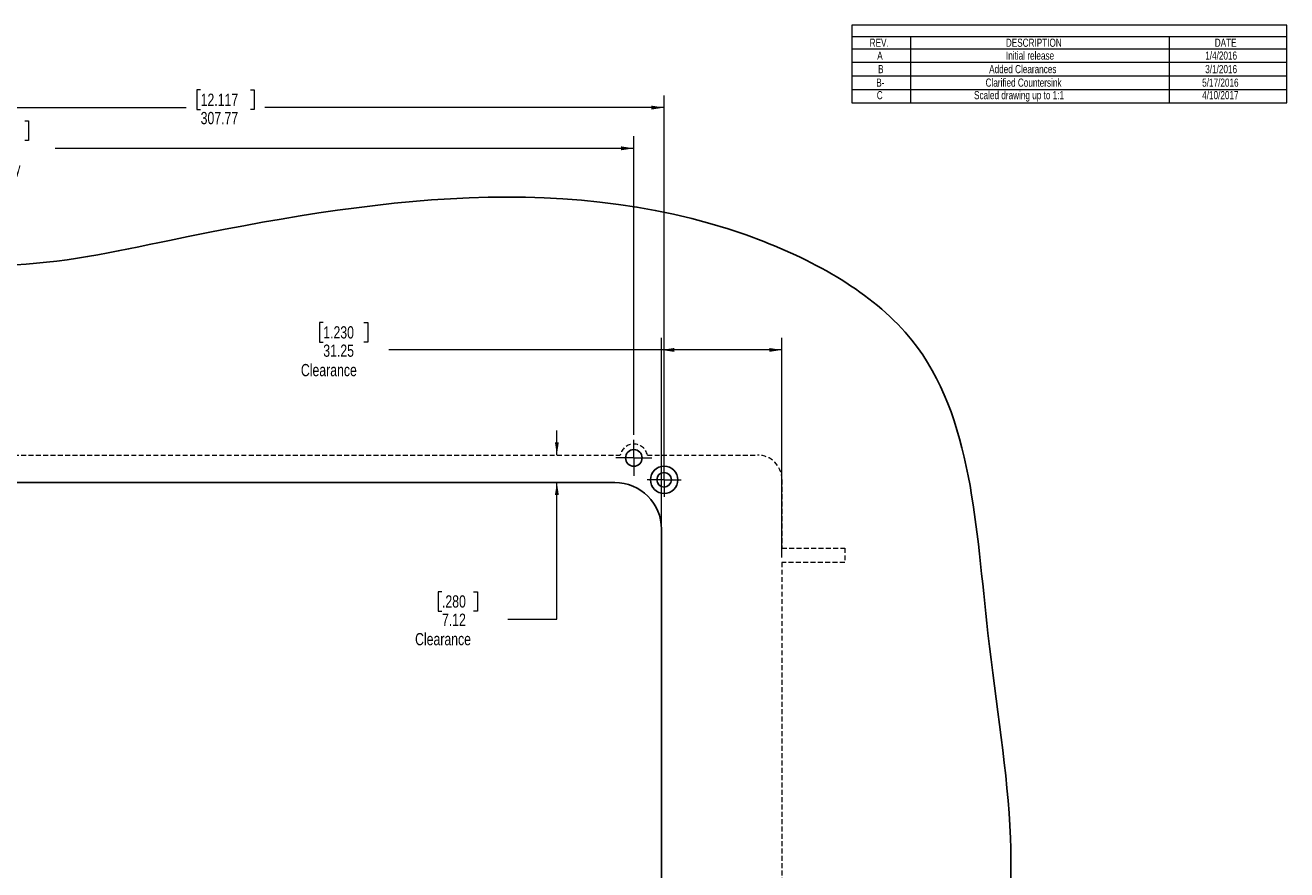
# Model space of a CAD drawing. Header units: millimetres. Extents: x 18 to 627, y 10 to 448.
# Tile 3 of 3: x 299 to 627, y 229 to 448. Entities that reach past the tile are written whole.
import ezdxf

# ---------------------------------------------------------------- set-up
doc = ezdxf.new("R2010")
doc.units = ezdxf.units.MM
doc.linetypes.add('HIDDEN', pattern=[1.905, 1.27, -0.635])
doc.styles.add('SLDTEXTSTYLE5', font='TXT', dxfattribs={"width": 0.75})
doc.dimstyles.new('SLDDIMSTYLE0', dxfattribs={"dimtxt": 3.175, "dimasz": 3.302, "dimexe": 0, "dimexo": 0.0625, "dimgap": 0.79375, "dimtad": 0, "dimtih": 1, "dimtoh": 1, "dimrnd": 1e-09, "dimzin": 12, "dimdsep": 46, "dimtxsty": 'SLDTEXTSTYLE5', "dimsah": 1, "dimcen": 0.09, "dimadec": 0, "dimazin": 3, "dimtfac": 1, "dimtofl": 0, "dimtmove": 0, "dimatfit": 3, "dimfxl": 1, "dimfrac": 2, "dimtolj": 1, "dimtzin": 12, "dimarcsym": 0})
doc.dimstyles.new('SLDDIMSTYLE3', dxfattribs={"dimtxt": 3.175, "dimasz": 3.302, "dimexe": 0, "dimexo": 0.0625, "dimgap": 0.79375, "dimtad": 0, "dimtih": 1, "dimtoh": 1, "dimrnd": 1e-09, "dimzin": 12, "dimdsep": 46, "dimtxsty": 'SLDTEXTSTYLE5', "dimsah": 1, "dimcen": 0.09, "dimadec": 0, "dimazin": 3, "dimtfac": 1, "dimtmove": 0, "dimatfit": 0, "dimfxl": 1, "dimfrac": 2, "dimtolj": 1, "dimtzin": 12, "dimarcsym": 0})

# ---------------------------------------------------------------- blocks, each defined once
blk = doc.blocks.new('SW_TABLEANNOTATION_0')
at = {"color": 0, "linetype": 'Continuous', "lineweight": 18}
for p, q in [((0, 0), (0, -20.16)), ((112.87, 0), (0, 0)), ((112.87, -20.16), (112.87, 0)), ((0, -2.95), (112.87, -2.95)), ((15.24, -2.95), (15.24, -6.13)), ((82.39, -2.95), (82.39, -6.13)), ((0, -6.13), (112.87, -6.13)), ((15.24, -6.13), (15.24, -20.16)), ((82.39, -6.13), (82.39, -20.16)), ((0, -9.63), (112.87, -9.63)), ((0, -13.14), (112.87, -13.14)), ((0, -16.65), (112.87, -16.65)), ((0, -20.16), (112.87, -20.16))]:
    blk.add_line(p, q, dxfattribs=at)
at = {"color": 0, "linetype": 'Continuous', "lineweight": 18, "attachment_point": 1, "style": 'SLDTEXTSTYLE5'}
for s, insert, char_height in [('REV.', (4.63, -3.48), 2.117), ('DESCRIPTION', (39.96, -3.48), 2.1167), ('DATE', (94.18, -3.48), 2.117), ('A', (6.58, -6.82), 2.12), ('Initial release', (39.99, -6.82), 2.1167), ('1/4/2016', (91.71, -6.82), 2.117), ('B', (6.81, -10.33), 2.12), ('Added Clearances', (35.63, -10.33), 2.1167), ('3/1/2016', (91.71, -10.33), 2.117), ('B-', (6.34, -13.84), 2.117), ('Clarified Countersink', (34.71, -13.84), 2.1167), ('5/17/2016', (90.92, -13.84), 2.117), ('C', (6.47, -17.09), 2.12), ('Scaled drawing up to 1:1', (31.71, -17.09), 2.1167), ('4/10/2017', (90.92, -17.09), 2.117)]:
    blk.add_mtext(s, dxfattribs=dict(at, insert=insert, char_height=char_height))
blk = doc.blocks.new('_D_6')
at = {"color": 7, "linetype": 'Continuous', "lineweight": 18}
for p, q in [((157.35, 331.56), (157.35, 430.08)), ((344.83, 431.48), (343.86, 431.48)), ((343.86, 431.48), (343.86, 426.44)), ((357.74, 431.48), (358.7, 431.48)), ((358.7, 431.48), (358.7, 426.44)), ((465.12, 331.56), (465.12, 430.08)), ((157.35, 426.91), (341.08, 426.91)), ((343.86, 426.44), (344.83, 426.44)), ((358.7, 426.44), (357.74, 426.44)), ((465.12, 426.91), (361.49, 426.91))]:
    blk.add_line(p, q, dxfattribs=at)
for points in [[(157.35, 426.91), (160.65, 426.4), (160.65, 427.42)], [(465.12, 426.91), (461.82, 427.42), (461.82, 426.4)]]:
    blk.add_solid(points, dxfattribs=at)
at = {"color": 7, "linetype": 'Continuous', "lineweight": 18, "char_height": 3.175, "attachment_point": 1, "style": 'SLDTEXTSTYLE5'}
for s, insert in [('12.117', (344.83, 430.53)), ('307.77', (344.83, 425.78))]:
    blk.add_mtext(s, dxfattribs=dict(at, insert=insert))
blk = doc.blocks.new('_D_7')
at = {"color": 7, "linetype": 'Continuous', "lineweight": 18}
for p, q in [((286.32, 423.43), (285.35, 423.43)), ((285.35, 423.43), (285.35, 418.39)), ((299.22, 423.43), (300.19, 423.43)), ((300.19, 423.43), (300.19, 418.39)), ((165.21, 341.94), (165.21, 419.51)), ((457.25, 341.94), (457.25, 419.51)), ((165.21, 416.33), (278.51, 416.33)), ((285.35, 418.39), (286.32, 418.39)), ((300.19, 418.39), (299.22, 418.39)), ((457.25, 416.33), (307.03, 416.33))]:
    blk.add_line(p, q, dxfattribs=at)
for points in [[(165.21, 416.33), (168.52, 415.83), (168.52, 416.84)], [(457.25, 416.33), (453.95, 416.84), (453.95, 415.83)]]:
    blk.add_solid(points, dxfattribs=at)
at = {"color": 7, "linetype": 'Continuous', "lineweight": 18, "char_height": 3.175, "attachment_point": 1, "style": 'SLDTEXTSTYLE5'}
for s, insert in [('11.498', (286.32, 422.48)), ('292.04', (286.32, 417.73)), ('for bezel only', (279.15, 412.69))]:
    blk.add_mtext(s, dxfattribs=dict(at, insert=insert))
blk = doc.blocks.new('_D_8')
at = {"color": 7, "linetype": 'Continuous', "lineweight": 18}
for p, q in [((376.65, 371.1), (375.69, 371.1)), ((375.69, 371.1), (375.69, 366.06)), ((387.21, 371.1), (388.18, 371.1)), ((388.18, 371.1), (388.18, 366.06)), ((464.44, 318.74), (464.44, 367.18)), ((495.69, 310.13), (495.69, 367.18)), ((375.69, 366.06), (376.65, 366.06)), ((388.18, 366.06), (387.21, 366.06)), ((464.44, 364.01), (393.66, 364.01)), ((495.69, 364.01), (464.44, 364.01))]:
    blk.add_line(p, q, dxfattribs=at)
for points in [[(464.44, 364.01), (467.74, 363.5), (467.74, 364.51)], [(495.69, 364.01), (492.38, 364.51), (492.38, 363.5)]]:
    blk.add_solid(points, dxfattribs=at)
at = {"color": 7, "linetype": 'Continuous', "lineweight": 18, "char_height": 3.175, "attachment_point": 1, "style": 'SLDTEXTSTYLE5'}
for s, insert in [('1.230', (376.65, 370.15)), ('31.25', (376.65, 365.4)), ('Clearance', (370.85, 360.36))]:
    blk.add_mtext(s, dxfattribs=dict(at, insert=insert))
blk = doc.blocks.new('_D_11')
at = {"color": 7, "linetype": 'Continuous', "lineweight": 18}
for p, q in [((437.28, 336.73), (437.28, 343.08)), ((437.28, 294.16), (437.28, 329.61)), ((407.46, 301.25), (406.49, 301.25)), ((406.49, 301.25), (406.49, 296.21)), ((415.67, 301.25), (416.64, 301.25)), ((416.64, 301.25), (416.64, 296.21)), ((406.49, 296.21), (407.46, 296.21)), ((416.64, 296.21), (415.67, 296.21)), ((424.58, 294.16), (437.28, 294.16))]:
    blk.add_line(p, q, dxfattribs=at)
for points in [[(437.28, 336.73), (437.79, 340.03), (436.77, 340.03)], [(437.28, 329.61), (436.77, 326.31), (437.79, 326.31)]]:
    blk.add_solid(points, dxfattribs=at)
at = {"color": 7, "linetype": 'Continuous', "lineweight": 18, "char_height": 3.175, "attachment_point": 1, "style": 'SLDTEXTSTYLE5'}
for s, insert in [('.280', (407.46, 300.31)), ('7.12', (407.46, 295.56)), ('Clearance', (400.48, 290.52))]:
    blk.add_mtext(s, dxfattribs=dict(at, insert=insert))
blk = doc.blocks.new('SW_CENTERMARKSYMBOL_3')
at = {"color": 0, "linetype": 'Continuous', "lineweight": 0}
for p, q in [((0, 2.54), (0, 4.43865)), ((-2.54, 0), (-4.43865, 0)), ((0, 0), (-2.54, 0)), ((0, 0), (0, 2.54)), ((0, 0), (0, -2.54)), ((0, 0), (2.54, 0)), ((2.54, 0), (4.43865, 0)), ((0, -2.54), (0, -4.43865))]:
    blk.add_line(p, q, dxfattribs=at)
blk = doc.blocks.new('SW_CENTERMARKSYMBOL_5')
at = {"color": 0, "linetype": 'Continuous', "lineweight": 0}
for p, q in [((0, 2.54), (0, 4.69265)), ((-2.54, 0), (-4.69265, 0)), ((0, 0), (-2.54, 0)), ((0, 0), (0, 2.54)), ((0, 0), (0, -2.54)), ((0, 0), (2.54, 0)), ((2.54, 0), (4.69265, 0)), ((0, -2.54), (0, -4.69265))]:
    blk.add_line(p, q, dxfattribs=at)

msp = doc.modelspace()

# ---------------------------------------------------------------- linework, layer by layer
at = {"color": 7, "linetype": 'HIDDEN', "lineweight": 18}
for p, q in [((168.724, 336.729), (453.744, 336.729)), ((460.764, 336.729), (489.337, 336.729)), ((495.686, 330.38), (495.686, 312.573)), ((495.686, 312.573), (512.009, 312.573)), ((512.009, 312.573), (512.009, 308.863)), ((512.009, 308.863), (495.686, 308.863)), ((495.686, 308.863), (495.686, 98.786))]:
    msp.add_line(p, q, dxfattribs=at)
at = {"color": 7, "linetype": 'Continuous', "lineweight": 25}
for p, q in [((452.294, 329.611), (170.174, 329.611)), ((464.438, 111.699), (464.438, 317.467))]:
    msp.add_line(p, q, dxfattribs=at)
for centre, radius in [((457.254, 335.978), 2.153), ((465.121, 330.294), 3.543), ((465.121, 330.294), 1.899)]:
    msp.add_circle(centre, radius, dxfattribs=at)
at = {"color": 7, "linetype": 'HIDDEN', "lineweight": 18}
msp.add_arc((457.254, 335.978), 3.589, 12.07715, 167.92285, dxfattribs=at)
at = {"color": 7, "linetype": 'Continuous', "lineweight": 25}
msp.add_arc((452.294, 317.467), 12.144, 0, 90, dxfattribs=at)
at = {"color": 7, "linetype": 'HIDDEN', "lineweight": 18}
msp.add_ellipse((489.335, 330.378), major_axis=(4.491, 4.491), ratio=0.9996955, start_param=5.4979394, end_param=7.0684312, dxfattribs=at)
at = {"color": 7, "linetype": 'Continuous', "lineweight": 25}
msp.add_open_spline([(294.182, 386.033), (277.632, 385.642), (235.936, 393.941), (170.528, 380.318), (85.312, 403.513), (51.542, 321.172), (78.504, 259.368), (71.572, 196.638), (77.856, 136.109), (50.818, 54.576), (157.908, 31.891), (236.459, 47.798), (323.125, 30.892), (409.191, 46.187), (478.86, 33.98), (559.474, 58.483), (544.552, 152.205), (559.374, 226.131), (546.673, 297.711), (544.646, 364.012), (457.743, 413.944), (372.854, 400.647), (308.45, 386.37), (294.182, 386.033)], degree=3, knots=[0, 0, 0, 0, 0.0320862, 0.0794971, 0.1319448, 0.1729668, 0.2172306, 0.2597841, 0.2903563, 0.3387163, 0.391146, 0.4516123, 0.5036995, 0.555646, 0.617685, 0.6408922, 0.7031956, 0.7588703, 0.7932234, 0.8436438, 0.8732957, 0.972339, 1, 1, 1, 1], dxfattribs=at)

# ---------------------------------------------------------------- block references
at = {"color": 7, "linetype": 'Continuous', "lineweight": 18}
msp.add_blockref('SW_TABLEANNOTATION_0', (513.839, 448.288), dxfattribs=at)
at = {"color": 7, "linetype": 'Continuous', "lineweight": 0}
for name, p in [('SW_CENTERMARKSYMBOL_5', (457.254, 335.978)), ('SW_CENTERMARKSYMBOL_3', (465.121, 330.294))]:
    msp.add_blockref(name, p, dxfattribs=at)

# ---------------------------------------------------------------- dimensions: what is measured, and where the dimension line sits
at = {"color": 7, "linetype": 'Continuous', "lineweight": 18}
dim = msp.add_linear_dim(base=(465.121, 426.908), p1=(157.347, 330.294), p2=(465.121, 330.294), dimstyle='SLDDIMSTYLE0', dxfattribs=at)
dim.commit()
dim.dimension.update_dxf_attribs({"geometry": '_D_6', "text_midpoint": (351.284, 426.908), "dimtype": 160})
for base, p1, p2, text, picture, middle in [((457.254, 416.335), (165.214, 340.67), (457.254, 340.67), '<>\\Pfor bezel only', '_D_7', (292.768, 416.335)), ((495.686, 364.005), (464.438, 317.467), (495.686, 308.863), '<>\\PClearance', '_D_8', (381.932, 364.005))]:
    dim = msp.add_linear_dim(base=base, p1=p1, p2=p2, text=text, dimstyle='SLDDIMSTYLE0', dxfattribs=at)
    dim.commit()
    dim.dimension.update_dxf_attribs({"geometry": picture, "text_midpoint": middle, "dimtype": 160})
dim = msp.add_linear_dim(base=(437.278, 329.611), p1=(453.744, 336.729), p2=(452.294, 329.611), angle=90, text='<>\\PClearance', dimstyle='SLDDIMSTYLE3', dxfattribs=at)
dim.commit()
dim.dimension.update_dxf_attribs({"geometry": '_D_11', "text_midpoint": (437.278, 294.161), "dimtype": 160})

doc.saveas('drawing.dxf')
